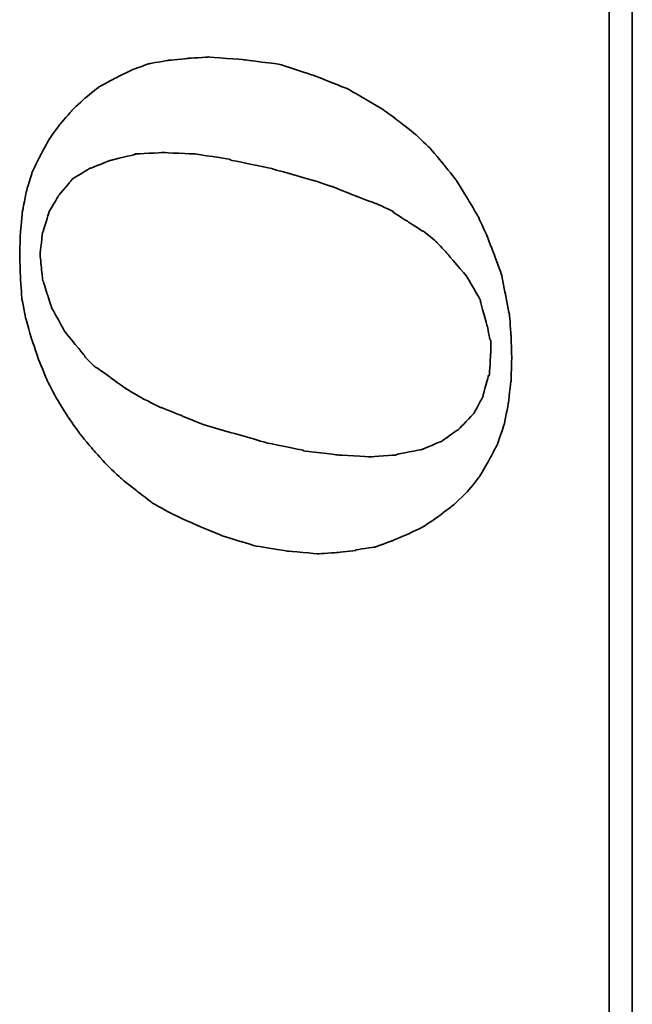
# Model space of a CAD drawing. Header units: millimetres. Extents: x 29 to 179, y 53 to 127.
# Tile 35 of 52: x 122.21 to 123.79, y 94.8 to 97.35. Entities that reach past the tile are written whole.
import ezdxf

# ---------------------------------------------------------------- set-up
doc = ezdxf.new("R2010")
doc.units = ezdxf.units.MM
doc.layers.add('DIM', color=4, linetype='CONTINUOUS')
doc.layers.add('layer 1', color=7, linetype='CONTINUOUS')

# ---------------------------------------------------------------- blocks, each defined once
blk = doc.blocks.new('TBI MOTION logo(完整正式版)')
at = {"layer": 'layer 1', "color": 22, "lineweight": 35}
for points, knots in [([(-11.34375, -6.98375), (-11.34375, -6.98375), (-10.91375, -7.43875), (-10.91375, -7.43875), (-10.91375, -7.43875), (-10.91375, -7.43875), (-10.38625, -7.87125), (-10.38625, -7.87125), (-10.38625, -7.87125), (-10.38625, -7.87125), (-9.81125, -8.20375), (-9.81125, -8.20375), (-9.81125, -8.20375), (-9.81125, -8.20375), (-9.21125, -8.51875), (-9.21125, -8.51875), (-9.21125, -8.51875), (-9.21125, -8.51875), (-8.51625, -8.75875), (-8.51625, -8.75875), (-8.51625, -8.75875), (-8.51625, -8.75875), (-7.77125, -8.90375), (-7.77125, -8.90375), (-7.77125, -8.90375), (-7.77125, -8.90375), (-6.97875, -8.99875), (-6.97875, -8.99875), (-6.97875, -8.99875), (-6.97875, -8.99875), (-6.14125, -9.02375), (-6.14125, -9.02375), (-6.14125, -9.02375), (-6.14125, -9.02375), (-5.37125, -8.99875), (-5.37125, -8.99875), (-5.37125, -8.99875), (-5.37125, -8.99875), (-4.65375, -8.94875), (-4.65375, -8.94875), (-4.65375, -8.94875), (-4.65375, -8.94875), (-3.93375, -8.80625), (-3.93375, -8.80625), (-3.93375, -8.80625), (-3.93375, -8.80625), (-3.21375, -8.66375), (-3.21375, -8.66375), (-3.21375, -8.66375), (-3.21375, -8.66375), (-2.49375, -8.39875), (-2.49375, -8.39875), (-2.49375, -8.39875), (-2.49375, -8.39875), (-1.79875, -8.13375), (-1.79875, -8.13375), (-1.79875, -8.13375), (-1.79875, -8.13375), (-1.17375, -7.84375), (-1.17375, -7.84375), (-1.17375, -7.84375), (-1.17375, -7.84375), (-0.52375, -7.46375), (-0.52375, -7.46375), (-0.52375, -7.46375), (-0.52375, -7.46375), (0.10124, -7.07875), (0.10124, -7.07875), (0.10124, -7.07875), (0.10124, -7.07875), (0.67625, -6.62375), (0.67625, -6.62375), (0.67625, -6.62375), (0.67625, -6.62375), (1.24874, -6.14375), (1.24874, -6.14375), (1.24874, -6.14375), (1.24874, -6.14375), (1.72874, -5.64125), (1.72874, -5.64125), (1.72874, -5.64125), (1.72874, -5.64125), (2.18624, -5.06375), (2.18624, -5.06375), (2.18624, -5.06375), (2.18624, -5.06375), (2.61625, -4.48874), (2.61625, -4.48874), (2.61625, -4.48874), (2.61625, -4.48874), (3.00125, -3.83874), (3.00125, -3.83874), (3.00125, -3.83874), (3.00125, -3.83874), (3.36124, -3.21374), (3.36124, -3.21374), (3.36124, -3.21374), (3.36124, -3.21374), (3.84374, -1.99125), (3.84374, -1.99125), (3.84374, -1.99125), (3.84374, -1.99125), (4.22625, -0.81875), (4.22625, -0.81875), (4.22625, -0.81875), (4.22625, -0.81875), (4.39125, 0.45624), (4.39125, 0.45624), (4.39125, 0.45624), (4.39125, 0.45624), (4.48874, 1.70124), (4.48874, 1.70124), (4.48874, 1.70124), (4.48874, 1.70124), (4.43874, 2.44625), (4.43874, 2.44625), (4.43874, 2.44625), (4.43874, 2.44625), (4.36874, 3.14125), (4.36874, 3.14125), (4.36874, 3.14125), (4.36874, 3.14125), (4.25125, 3.81125), (4.25125, 3.81125), (4.25125, 3.81125), (4.25125, 3.81125), (4.03124, 4.41125), (4.03124, 4.41125), (4.03124, 4.41125), (4.03124, 4.41125), (3.74374, 5.01125), (3.74374, 5.01125), (3.74374, 5.01125), (3.74374, 5.01125), (3.43124, 5.58875), (3.43124, 5.58875), (3.43124, 5.58875), (3.43124, 5.58875), (3.02625, 6.09125), (3.02625, 6.09125), (3.02625, 6.09125), (3.02625, 6.09125), (2.59374, 6.54875), (2.59374, 6.54875), (2.59374, 6.54875), (2.59374, 6.54875), (2.09124, 6.98125), (2.09124, 6.98125), (2.09124, 6.98125), (2.09124, 6.98125), (1.56124, 7.36625), (1.56124, 7.36625), (1.56124, 7.36625), (1.56124, 7.36625), (0.98624, 7.67625), (0.98624, 7.67625), (0.98624, 7.67625), (0.98624, 7.67625), (0.38624, 7.96375), (0.38624, 7.96375), (0.38624, 7.96375), (0.38624, 7.96375), (-0.25875, 8.15625), (-0.25875, 8.15625), (-0.25875, 8.15625), (-0.25875, 8.15625), (-0.98125, 8.30125), (-0.98125, 8.30125), (-0.98125, 8.30125), (-0.98125, 8.30125), (-1.70124, 8.37125), (-1.70124, 8.37125), (-1.70124, 8.37125), (-1.70124, 8.37125), (-2.49375, 8.39624), (-2.49375, 8.39624), (-2.49375, 8.39624), (-2.49375, 8.39624), (-3.28625, 8.37125), (-3.28625, 8.37125), (-3.28625, 8.37125), (-3.28625, 8.37125), (-4.05125, 8.32125), (-4.05125, 8.32125), (-4.05125, 8.32125), (-4.05125, 8.32125), (-4.77375, 8.18125), (-4.77375, 8.18125), (-4.77375, 8.18125), (-4.77375, 8.18125), (-5.51625, 7.96375), (-5.51625, 7.96375), (-5.51625, 7.96375), (-5.51625, 7.96375), (-6.21125, 7.72625), (-6.21125, 7.72625), (-6.21125, 7.72625), (-6.21125, 7.72625), (-6.92875, 7.43625), (-6.92875, 7.43625), (-6.92875, 7.43625), (-6.92875, 7.43625), (-7.57875, 7.10125), (-7.57875, 7.10125), (-7.57875, 7.10125), (-7.57875, 7.10125), (-8.24875, 6.69125), (-8.24875, 6.69125), (-8.24875, 6.69125), (-8.24875, 6.69125), (-8.84875, 6.26125), (-8.84875, 6.26125), (-8.84875, 6.26125), (-8.84875, 6.26125), (-9.42625, 5.78125), (-9.42625, 5.78125), (-9.42625, 5.78125), (-9.42625, 5.78125), (-9.95375, 5.30125), (-9.95375, 5.30125), (-9.95375, 5.30125), (-9.95375, 5.30125), (-10.43375, 4.79624), (-10.43375, 4.79624), (-10.43375, 4.79624), (-10.43375, 4.79624), (-10.88875, 4.22125), (-10.88875, 4.22125), (-10.88875, 4.22125), (-10.88875, 4.22125), (-11.29875, 3.69375), (-11.29875, 3.69375), (-11.29875, 3.69375), (-11.29875, 3.69375), (-11.63375, 3.09125), (-11.63375, 3.09125), (-11.63375, 3.09125), (-11.63375, 3.09125), (-11.91875, 2.49625), (-11.91875, 2.49625), (-11.91875, 2.49625), (-11.91875, 2.49625), (-12.44875, 1.24625), (-12.44875, 1.24625), (-12.44875, 1.24625), (-12.44875, 1.24625), (-12.80875, 0.06874), (-12.80875, 0.06874), (-12.80875, 0.06874), (-12.80875, 0.06874), (-12.99875, -1.07875), (-12.99875, -1.07875), (-12.99875, -1.07875), (-12.99875, -1.07875), (-13.09375, -2.18375), (-13.09375, -2.18375), (-13.09375, -2.18375), (-13.09375, -2.18375), (-13.04875, -2.85375), (-13.04875, -2.85375), (-13.04875, -2.85375), (-13.04875, -2.85375), (-12.97375, -3.50375), (-12.97375, -3.50375), (-12.97375, -3.50375), (-12.97375, -3.50375), (-12.95375, -3.50375), (-12.95375, -3.50375), (-12.95375, -3.50375), (-12.95375, -3.50375), (-12.85375, -4.17375), (-12.85375, -4.17375), (-12.85375, -4.17375), (-12.85375, -4.17375), (-12.63875, -4.77624), (-12.63875, -4.77624), (-12.63875, -4.77624), (-12.63875, -4.77624), (-12.39875, -5.35125), (-12.39875, -5.35125), (-12.39875, -5.35125), (-12.39875, -5.35125), (-12.11375, -5.92875), (-12.11375, -5.92875), (-12.11375, -5.92875), (-12.11375, -5.92875), (-11.75375, -6.45375), (-11.75375, -6.45375), (-11.75375, -6.45375), (-11.75375, -6.45375), (-11.34375, -6.98375), (-11.34375, -6.98375)], [0, 0, 0, 0, 0.01369863, 0.01369863, 0.01369863, 0.01369864, 0.02739726, 0.02739726, 0.02739726, 0.02739727, 0.04109589, 0.04109589, 0.04109589, 0.0410959, 0.05479452, 0.05479452, 0.05479452, 0.05479453, 0.06849315, 0.06849315, 0.06849315, 0.06849316, 0.08219178, 0.08219178, 0.08219178, 0.08219179, 0.09589041, 0.09589041, 0.09589041, 0.09589042, 0.10958904, 0.10958904, 0.10958904, 0.10958905, 0.12328767, 0.12328767, 0.12328767, 0.12328768, 0.1369863, 0.1369863, 0.1369863, 0.13698631, 0.15068493, 0.15068493, 0.15068493, 0.15068494, 0.16438356, 0.16438356, 0.16438356, 0.16438357, 0.17808219, 0.17808219, 0.17808219, 0.1780822, 0.19178082, 0.19178082, 0.19178082, 0.19178083, 0.20547945, 0.20547945, 0.20547945, 0.20547946, 0.21917808, 0.21917808, 0.21917808, 0.21917809, 0.23287671, 0.23287671, 0.23287671, 0.23287672, 0.24657534, 0.24657534, 0.24657534, 0.24657535, 0.26027397, 0.26027397, 0.26027397, 0.26027398, 0.2739726, 0.2739726, 0.2739726, 0.27397261, 0.28767123, 0.28767123, 0.28767123, 0.28767124, 0.30136986, 0.30136986, 0.30136986, 0.30136987, 0.31506849, 0.31506849, 0.31506849, 0.3150685, 0.32876712, 0.32876712, 0.32876712, 0.32876713, 0.34246575, 0.34246575, 0.34246575, 0.34246576, 0.35616438, 0.35616438, 0.35616438, 0.35616439, 0.36986301, 0.36986301, 0.36986301, 0.36986302, 0.38356164, 0.38356164, 0.38356164, 0.38356165, 0.39726027, 0.39726027, 0.39726027, 0.39726028, 0.4109589, 0.4109589, 0.4109589, 0.41095891, 0.42465753, 0.42465753, 0.42465753, 0.42465754, 0.43835616, 0.43835616, 0.43835616, 0.43835617, 0.45205479, 0.45205479, 0.45205479, 0.4520548, 0.46575342, 0.46575342, 0.46575342, 0.46575343, 0.47945205, 0.47945205, 0.47945205, 0.47945206, 0.49315068, 0.49315068, 0.49315068, 0.49315069, 0.50684932, 0.50684932, 0.50684932, 0.50684933, 0.52054795, 0.52054795, 0.52054795, 0.52054796, 0.53424658, 0.53424658, 0.53424658, 0.53424659, 0.54794521, 0.54794521, 0.54794521, 0.54794522, 0.56164384, 0.56164384, 0.56164384, 0.56164385, 0.57534247, 0.57534247, 0.57534247, 0.57534248, 0.5890411, 0.5890411, 0.5890411, 0.58904111, 0.60273973, 0.60273973, 0.60273973, 0.60273974, 0.61643836, 0.61643836, 0.61643836, 0.61643837, 0.63013699, 0.63013699, 0.63013699, 0.630137, 0.64383562, 0.64383562, 0.64383562, 0.64383563, 0.65753425, 0.65753425, 0.65753425, 0.65753426, 0.67123288, 0.67123288, 0.67123288, 0.67123289, 0.68493151, 0.68493151, 0.68493151, 0.68493152, 0.69863014, 0.69863014, 0.69863014, 0.69863015, 0.71232877, 0.71232877, 0.71232877, 0.71232878, 0.7260274, 0.7260274, 0.7260274, 0.72602741, 0.73972603, 0.73972603, 0.73972603, 0.73972604, 0.75342466, 0.75342466, 0.75342466, 0.75342467, 0.76712329, 0.76712329, 0.76712329, 0.7671233, 0.78082192, 0.78082192, 0.78082192, 0.78082193, 0.79452055, 0.79452055, 0.79452055, 0.79452056, 0.80821918, 0.80821918, 0.80821918, 0.80821919, 0.82191781, 0.82191781, 0.82191781, 0.82191782, 0.83561644, 0.83561644, 0.83561644, 0.83561645, 0.84931507, 0.84931507, 0.84931507, 0.84931508, 0.8630137, 0.8630137, 0.8630137, 0.86301371, 0.87671233, 0.87671233, 0.87671233, 0.87671234, 0.89041096, 0.89041096, 0.89041096, 0.89041097, 0.90410959, 0.90410959, 0.90410959, 0.9041096, 0.91780822, 0.91780822, 0.91780822, 0.91780823, 0.93150685, 0.93150685, 0.93150685, 0.93150686, 0.94520548, 0.94520548, 0.94520548, 0.94520549, 0.95890411, 0.95890411, 0.95890411, 0.95890412, 0.97260274, 0.97260274, 0.97260274, 0.97260275, 0.98630137, 0.98630137, 0.98630137, 0.98630138, 1, 1, 1, 1]), ([(-8.77875, 1.03124), (-8.77875, 1.03124), (-8.51625, 1.89625), (-8.51625, 1.89625), (-8.51625, 1.89625), (-8.51625, 1.89625), (-8.20375, 2.66375), (-8.20375, 2.66375), (-8.20375, 2.66375), (-8.20375, 2.66375), (-7.91625, 3.38125), (-7.91625, 3.38125), (-7.91625, 3.38125), (-7.91625, 3.38125), (-7.91625, 3.40624), (-7.91625, 3.40624), (-7.91625, 3.40624), (-7.91625, 3.40624), (-7.57875, 4.07624), (-7.57875, 4.07624), (-7.57875, 4.07624), (-7.57875, 4.07624), (-7.24375, 4.65125), (-7.24375, 4.65125), (-7.24375, 4.65125), (-7.24375, 4.65125), (-7.21875, 4.65125), (-7.21875, 4.65125), (-7.21875, 4.65125), (-7.21875, 4.65125), (-7.21875, 4.67624), (-7.21875, 4.67624), (-7.21875, 4.67624), (-7.21875, 4.67624), (-6.83625, 5.20375), (-6.83625, 5.20375), (-6.83625, 5.20375), (-6.83625, 5.20375), (-6.49875, 5.68625), (-6.49875, 5.68625), (-6.49875, 5.68625), (-6.49875, 5.68625), (-6.49875, 5.70625), (-6.49875, 5.70625), (-6.49875, 5.70625), (-6.49875, 5.70625), (-6.11625, 6.09125), (-6.11625, 6.09125), (-6.11625, 6.09125), (-6.11625, 6.09125), (-6.09125, 6.09125), (-6.09125, 6.09125), (-6.09125, 6.09125), (-6.09125, 6.09125), (-5.27375, 6.76625), (-5.27375, 6.76625), (-5.27375, 6.76625), (-5.27375, 6.76625), (-5.24875, 6.76625), (-5.24875, 6.76625), (-5.24875, 6.76625), (-5.24875, 6.76625), (-5.24875, 6.78625), (-5.24875, 6.78625), (-5.24875, 6.78625), (-5.24875, 6.78625), (-4.38875, 7.26624), (-4.38875, 7.26624), (-4.38875, 7.26624), (-4.38875, 7.26624), (-4.36125, 7.26624), (-4.36125, 7.26624), (-4.36125, 7.26624), (-4.36125, 7.26624), (-3.93375, 7.41125), (-3.93375, 7.41125), (-3.93375, 7.41125), (-3.93375, 7.41125), (-3.47375, 7.55625), (-3.47375, 7.55625), (-3.47375, 7.55625), (-3.47375, 7.55625), (-3.45375, 7.55625), (-3.45375, 7.55625), (-3.45375, 7.55625), (-3.45375, 7.55625), (-3.42875, 7.58124), (-3.42875, 7.58124), (-3.42875, 7.58124), (-3.42875, 7.58124), (-2.97375, 7.62625), (-2.97375, 7.62625), (-2.97375, 7.62625), (-2.97375, 7.62625), (-2.49375, 7.67625), (-2.49375, 7.67625), (-2.49375, 7.67625), (-2.49375, 7.67625), (-2.46875, 7.67625), (-2.46875, 7.67625), (-2.46875, 7.67625), (-2.46875, 7.67625), (-1.70124, 7.58124), (-1.70124, 7.58124), (-1.70124, 7.58124), (-1.70124, 7.58124), (-1.67875, 7.55625), (-1.67875, 7.55625), (-1.67875, 7.55625), (-1.67875, 7.55625), (-1.65375, 7.55625), (-1.65375, 7.55625), (-1.65375, 7.55625), (-1.65375, 7.55625), (-1.03125, 7.36625), (-1.03125, 7.36625), (-1.03125, 7.36625), (-1.03125, 7.36625), (-1.00625, 7.36625), (-1.00625, 7.36625), (-1.00625, 7.36625), (-1.00625, 7.36625), (-0.43124, 7.02624), (-0.43124, 7.02624), (-0.43124, 7.02624), (-0.43124, 7.02624), (-0.40625, 7.00624), (-0.40625, 7.00624), (-0.40625, 7.00624), (-0.40625, 7.00624), (0.12124, 6.57124), (0.12124, 6.57124), (0.12124, 6.57124), (0.12124, 6.57124), (0.14624, 6.54875), (0.14624, 6.54875), (0.14624, 6.54875), (0.14624, 6.54875), (0.17124, 6.52375), (0.17124, 6.52375), (0.17124, 6.52375), (0.17124, 6.52375), (0.55625, 5.89875), (0.55625, 5.89875), (0.55625, 5.89875), (0.55625, 5.89875), (0.55625, 5.87625), (0.55625, 5.87625), (0.55625, 5.87625), (0.55625, 5.87625), (0.84124, 5.15625), (0.84124, 5.15625), (0.84124, 5.15625), (0.84124, 5.15625), (0.84124, 5.13125), (0.84124, 5.13125), (0.84124, 5.13125), (0.84124, 5.13125), (1.03624, 4.31875), (1.03624, 4.31875), (1.03624, 4.31875), (1.03624, 4.31875), (1.05624, 4.31875), (1.05624, 4.31875), (1.05624, 4.31875), (1.05624, 4.31875), (1.05624, 4.29125), (1.05624, 4.29125), (1.05624, 4.29125), (1.05624, 4.29125), (1.10625, 3.33125), (1.10625, 3.33125), (1.10625, 3.33125), (1.10625, 3.33125), (1.10625, 3.30875), (1.10625, 3.30875), (1.10625, 3.30875), (1.10625, 3.30875), (1.05624, 2.20624), (1.05624, 2.20624), (1.05624, 2.20624), (1.05624, 2.20624), (1.05624, 2.18124), (1.05624, 2.18124), (1.05624, 2.18124), (1.05624, 2.18124), (0.86624, 0.93624), (0.86624, 0.93624), (0.86624, 0.93624), (0.86624, 0.93624), (0.84124, 0.93624), (0.84124, 0.93624), (0.84124, 0.93624), (0.84124, 0.93624), (0.55625, -0.45874), (0.55625, -0.45874), (0.55625, -0.45874), (0.55625, -0.45874), (0.12124, -1.99125), (0.12124, -1.99125), (0.12124, -1.99125), (0.12124, -1.99125), (0.12124, -2.01874), (0.12124, -2.01874), (0.12124, -2.01874), (0.12124, -2.01874), (-0.13874, -2.78375), (-0.13874, -2.78375), (-0.13874, -2.78375), (-0.13874, -2.78375), (-0.43124, -3.50375), (-0.43124, -3.50375), (-0.43124, -3.50375), (-0.43124, -3.50375), (-0.69375, -4.19875), (-0.69375, -4.19875), (-0.69375, -4.19875), (-0.69375, -4.19875), (-0.69375, -4.22375), (-0.69375, -4.22375), (-0.69375, -4.22375), (-0.69375, -4.22375), (-0.98125, -4.82374), (-0.98125, -4.82374), (-0.98125, -4.82374), (-0.98125, -4.82374), (-1.00625, -4.82374), (-1.00625, -4.82374), (-1.00625, -4.82374), (-1.00625, -4.82374), (-1.33875, -5.35125), (-1.33875, -5.35125), (-1.33875, -5.35125), (-1.33875, -5.35125), (-1.67875, -5.87875), (-1.67875, -5.87875), (-1.67875, -5.87875), (-1.67875, -5.87875), (-1.67875, -5.90375), (-1.67875, -5.90375), (-1.67875, -5.90375), (-1.67875, -5.90375), (-2.05875, -6.35875), (-2.05875, -6.35875), (-2.05875, -6.35875), (-2.05875, -6.35875), (-2.08375, -6.38375), (-2.08375, -6.38375), (-2.08375, -6.38375), (-2.08375, -6.38375), (-2.46875, -6.74375), (-2.46875, -6.74375), (-2.46875, -6.74375), (-2.46875, -6.74375), (-3.25875, -7.41625), (-3.25875, -7.41625), (-3.25875, -7.41625), (-3.25875, -7.41625), (-3.28625, -7.43875), (-3.28625, -7.43875), (-3.28625, -7.43875), (-3.28625, -7.43875), (-4.12375, -7.91875), (-4.12375, -7.91875), (-4.12375, -7.91875), (-4.12375, -7.91875), (-4.14875, -7.91875), (-4.14875, -7.91875), (-4.14875, -7.91875), (-4.14875, -7.91875), (-4.17125, -7.91875), (-4.17125, -7.91875), (-4.17125, -7.91875), (-4.17125, -7.91875), (-5.03375, -8.15875), (-5.03375, -8.15875), (-5.03375, -8.15875), (-5.03375, -8.15875), (-5.51625, -8.25625), (-5.51625, -8.25625), (-5.51625, -8.25625), (-5.51625, -8.25625), (-5.54125, -8.27875), (-5.54125, -8.27875), (-5.54125, -8.27875), (-5.54125, -8.27875), (-5.56375, -8.27875), (-5.56375, -8.27875), (-5.56375, -8.27875), (-5.56375, -8.27875), (-5.99625, -8.27875), (-5.99625, -8.27875), (-5.99625, -8.27875), (-5.99625, -8.27875), (-6.76375, -8.23125), (-6.76375, -8.23125), (-6.76375, -8.23125), (-6.76375, -8.23125), (-6.78875, -8.23125), (-6.78875, -8.23125), (-6.78875, -8.23125), (-6.78875, -8.23125), (-6.78875, -8.20375), (-6.78875, -8.20375), (-6.78875, -8.20375), (-6.78875, -8.20375), (-7.45875, -8.01375), (-7.45875, -8.01375), (-7.45875, -8.01375), (-7.45875, -8.01375), (-7.48375, -8.01375), (-7.48375, -8.01375), (-7.48375, -8.01375), (-7.48375, -8.01375), (-7.50875, -8.01375), (-7.50875, -8.01375), (-7.50875, -8.01375), (-7.50875, -8.01375), (-8.13125, -7.67875), (-8.13125, -7.67875), (-8.13125, -7.67875), (-8.13125, -7.67875), (-8.15625, -7.65375), (-8.15625, -7.65375), (-8.15625, -7.65375), (-8.15625, -7.65375), (-8.65875, -7.17375), (-8.65875, -7.17375), (-8.65875, -7.17375), (-8.65875, -7.17375), (-8.68375, -7.14875), (-8.68375, -7.14875), (-8.68375, -7.14875), (-8.68375, -7.14875), (-9.08875, -6.57375), (-9.08875, -6.57375), (-9.08875, -6.57375), (-9.08875, -6.57375), (-9.11375, -6.54875), (-9.11375, -6.54875), (-9.11375, -6.54875), (-9.11375, -6.54875), (-9.11375, -6.52875), (-9.11375, -6.52875), (-9.11375, -6.52875), (-9.11375, -6.52875), (-9.40375, -5.85375), (-9.40375, -5.85375), (-9.40375, -5.85375), (-9.40375, -5.85375), (-9.40375, -5.82875), (-9.40375, -5.82875), (-9.40375, -5.82875), (-9.40375, -5.82875), (-9.56875, -4.96875), (-9.56875, -4.96875), (-9.56875, -4.96875), (-9.56875, -4.96875), (-9.59375, -4.94375), (-9.59375, -4.94375), (-9.59375, -4.94375), (-9.59375, -4.94375), (-9.66375, -4.03375), (-9.66375, -4.03375), (-9.66375, -4.03375), (-9.66375, -4.03375), (-9.66375, -4.00875), (-9.66375, -4.00875), (-9.66375, -4.00875), (-9.66375, -4.00875), (-9.59375, -2.85375), (-9.59375, -2.85375), (-9.59375, -2.85375), (-9.59375, -2.85375), (-9.45125, -1.65875), (-9.45125, -1.65875), (-9.45125, -1.65875), (-9.45125, -1.65875), (-9.42625, -1.63375), (-9.42625, -1.63375), (-9.42625, -1.63375), (-9.42625, -1.63375), (-9.16125, -0.33875), (-9.16125, -0.33875), (-9.16125, -0.33875), (-9.16125, -0.33875), (-8.77875, 1.00624), (-8.77875, 1.00624), (-8.77875, 1.00624), (-8.77875, 1.00624), (-8.77875, 1.03124), (-8.77875, 1.03124)], [0, 0, 0, 0, 0.01020408, 0.01020408, 0.01020408, 0.01020409, 0.02040816, 0.02040816, 0.02040816, 0.02040817, 0.03061224, 0.03061224, 0.03061224, 0.03061225, 0.04081633, 0.04081633, 0.04081633, 0.04081634, 0.05102041, 0.05102041, 0.05102041, 0.05102042, 0.06122449, 0.06122449, 0.06122449, 0.0612245, 0.07142857, 0.07142857, 0.07142857, 0.07142858, 0.08163265, 0.08163265, 0.08163265, 0.08163266, 0.09183673, 0.09183673, 0.09183673, 0.09183674, 0.10204082, 0.10204082, 0.10204082, 0.10204083, 0.1122449, 0.1122449, 0.1122449, 0.11224491, 0.12244898, 0.12244898, 0.12244898, 0.12244899, 0.13265306, 0.13265306, 0.13265306, 0.13265307, 0.14285714, 0.14285714, 0.14285714, 0.14285715, 0.15306122, 0.15306122, 0.15306122, 0.15306123, 0.16326531, 0.16326531, 0.16326531, 0.16326532, 0.17346939, 0.17346939, 0.17346939, 0.1734694, 0.18367347, 0.18367347, 0.18367347, 0.18367348, 0.19387755, 0.19387755, 0.19387755, 0.19387756, 0.20408163, 0.20408163, 0.20408163, 0.20408164, 0.21428571, 0.21428571, 0.21428571, 0.21428572, 0.2244898, 0.2244898, 0.2244898, 0.22448981, 0.23469388, 0.23469388, 0.23469388, 0.23469389, 0.24489796, 0.24489796, 0.24489796, 0.24489797, 0.25510204, 0.25510204, 0.25510204, 0.25510205, 0.26530612, 0.26530612, 0.26530612, 0.26530613, 0.2755102, 0.2755102, 0.2755102, 0.27551021, 0.28571429, 0.28571429, 0.28571429, 0.2857143, 0.29591837, 0.29591837, 0.29591837, 0.29591838, 0.30612245, 0.30612245, 0.30612245, 0.30612246, 0.31632653, 0.31632653, 0.31632653, 0.31632654, 0.32653061, 0.32653061, 0.32653061, 0.32653062, 0.33673469, 0.33673469, 0.33673469, 0.3367347, 0.34693878, 0.34693878, 0.34693878, 0.34693879, 0.35714286, 0.35714286, 0.35714286, 0.35714287, 0.36734694, 0.36734694, 0.36734694, 0.36734695, 0.37755102, 0.37755102, 0.37755102, 0.37755103, 0.3877551, 0.3877551, 0.3877551, 0.38775511, 0.39795918, 0.39795918, 0.39795918, 0.39795919, 0.40816327, 0.40816327, 0.40816327, 0.40816328, 0.41836735, 0.41836735, 0.41836735, 0.41836736, 0.42857143, 0.42857143, 0.42857143, 0.42857144, 0.43877551, 0.43877551, 0.43877551, 0.43877552, 0.44897959, 0.44897959, 0.44897959, 0.4489796, 0.45918367, 0.45918367, 0.45918367, 0.45918368, 0.46938776, 0.46938776, 0.46938776, 0.46938777, 0.47959184, 0.47959184, 0.47959184, 0.47959185, 0.48979592, 0.48979592, 0.48979592, 0.48979593, 0.5, 0.5, 0.5, 0.50000001, 0.51020408, 0.51020408, 0.51020408, 0.51020409, 0.52040816, 0.52040816, 0.52040816, 0.52040817, 0.53061224, 0.53061224, 0.53061224, 0.53061225, 0.54081633, 0.54081633, 0.54081633, 0.54081634, 0.55102041, 0.55102041, 0.55102041, 0.55102042, 0.56122449, 0.56122449, 0.56122449, 0.5612245, 0.57142857, 0.57142857, 0.57142857, 0.57142858, 0.58163265, 0.58163265, 0.58163265, 0.58163266, 0.59183673, 0.59183673, 0.59183673, 0.59183674, 0.60204082, 0.60204082, 0.60204082, 0.60204083, 0.6122449, 0.6122449, 0.6122449, 0.61224491, 0.62244898, 0.62244898, 0.62244898, 0.62244899, 0.63265306, 0.63265306, 0.63265306, 0.63265307, 0.64285714, 0.64285714, 0.64285714, 0.64285715, 0.65306122, 0.65306122, 0.65306122, 0.65306123, 0.66326531, 0.66326531, 0.66326531, 0.66326532, 0.67346939, 0.67346939, 0.67346939, 0.6734694, 0.68367347, 0.68367347, 0.68367347, 0.68367348, 0.69387755, 0.69387755, 0.69387755, 0.69387756, 0.70408163, 0.70408163, 0.70408163, 0.70408164, 0.71428571, 0.71428571, 0.71428571, 0.71428572, 0.7244898, 0.7244898, 0.7244898, 0.72448981, 0.73469388, 0.73469388, 0.73469388, 0.73469389, 0.74489796, 0.74489796, 0.74489796, 0.74489797, 0.75510204, 0.75510204, 0.75510204, 0.75510205, 0.76530612, 0.76530612, 0.76530612, 0.76530613, 0.7755102, 0.7755102, 0.7755102, 0.77551021, 0.78571429, 0.78571429, 0.78571429, 0.7857143, 0.79591837, 0.79591837, 0.79591837, 0.79591838, 0.80612245, 0.80612245, 0.80612245, 0.80612246, 0.81632653, 0.81632653, 0.81632653, 0.81632654, 0.82653061, 0.82653061, 0.82653061, 0.82653062, 0.83673469, 0.83673469, 0.83673469, 0.8367347, 0.84693878, 0.84693878, 0.84693878, 0.84693879, 0.85714286, 0.85714286, 0.85714286, 0.85714287, 0.86734694, 0.86734694, 0.86734694, 0.86734695, 0.87755102, 0.87755102, 0.87755102, 0.87755103, 0.8877551, 0.8877551, 0.8877551, 0.88775511, 0.89795918, 0.89795918, 0.89795918, 0.89795919, 0.90816327, 0.90816327, 0.90816327, 0.90816328, 0.91836735, 0.91836735, 0.91836735, 0.91836736, 0.92857143, 0.92857143, 0.92857143, 0.92857144, 0.93877551, 0.93877551, 0.93877551, 0.93877552, 0.94897959, 0.94897959, 0.94897959, 0.9489796, 0.95918367, 0.95918367, 0.95918367, 0.95918368, 0.96938776, 0.96938776, 0.96938776, 0.96938777, 0.97959184, 0.97959184, 0.97959184, 0.97959185, 0.98979592, 0.98979592, 0.98979592, 0.98979593, 1, 1, 1, 1]), ([(75.90875, -9.47875), (75.90875, -9.47875), (75.90875, -12.28625), (75.90875, -12.28625), (75.90875, -12.28625), (75.90875, -12.28625), (75.90875, -12.47875), (75.90875, -12.47875), (75.90875, -12.47875), (75.90875, -12.47875), (75.71625, -12.47875), (75.71625, -12.47875), (75.71625, -12.47875), (75.71625, -12.47875), (-88.32875, -12.47875), (-88.32875, -12.47875), (-88.32875, -12.47875), (-88.32875, -12.47875), (-88.32875, -13.29375), (-88.32875, -13.29375), (-88.32875, -13.29375), (-88.32875, -13.29375), (82.89125, -13.29375), (82.89125, -13.29375), (82.89125, -13.29375), (82.89125, -13.29375), (75.90875, -9.47875), (75.90875, -9.47875)], [0, 0, 0, 0, 0.14285714, 0.14285714, 0.14285714, 0.14285715, 0.28571429, 0.28571429, 0.28571429, 0.2857143, 0.42857143, 0.42857143, 0.42857143, 0.42857144, 0.57142857, 0.57142857, 0.57142857, 0.57142858, 0.71428571, 0.71428571, 0.71428571, 0.71428572, 0.85714286, 0.85714286, 0.85714286, 0.85714287, 1, 1, 1, 1])]:
    blk.add_open_spline(points, degree=3, knots=knots, dxfattribs=at)

msp = doc.modelspace()

# ---------------------------------------------------------------- block references
at = {"layer": 'DIM', "color": 7, "xscale": 0.0729737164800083, "yscale": 0.0729737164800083, "zscale": 0.0729737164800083, "rotation": 90}
msp.add_blockref('TBI MOTION logo(完整正式版)', (122.818, 96.9236), dxfattribs=at)

doc.saveas('drawing.dxf')
